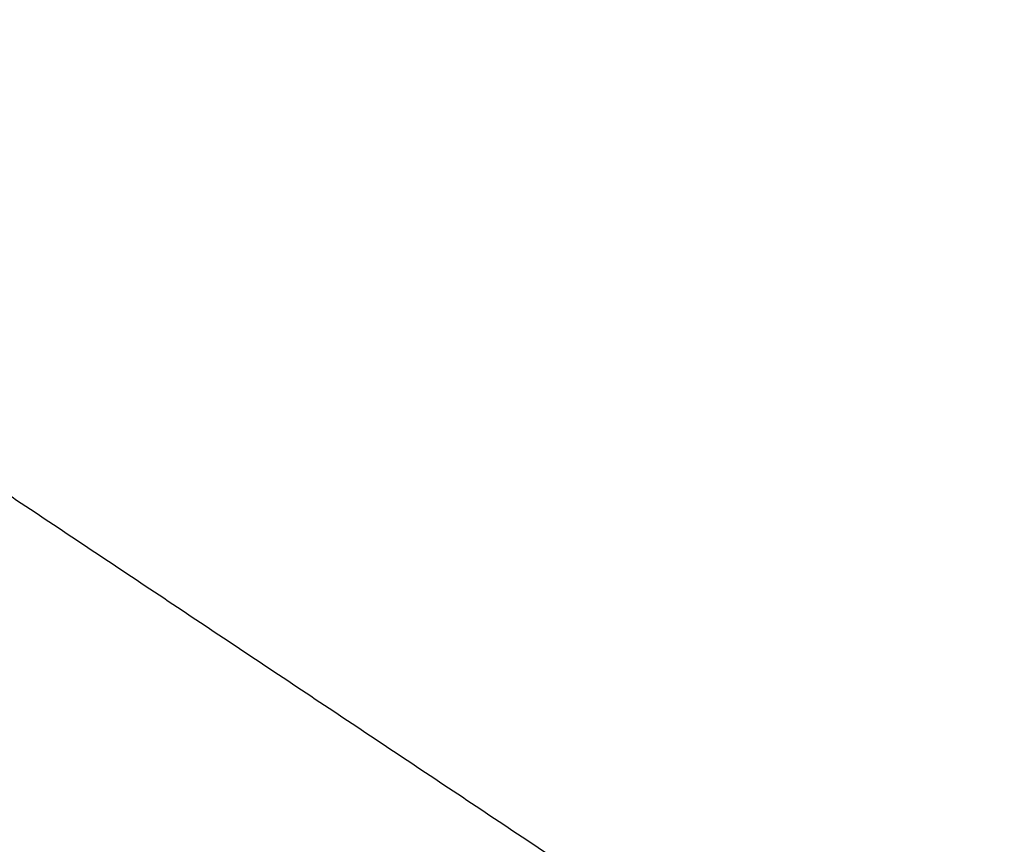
# Model space of a CAD drawing. Header units: millimetres. Extents: x 88174 to 90498, y -31828 to -30219.
# Tile 244 of 256: x 88548.297 to 88548.964, y -31438.368 to -31437.809. Entities that reach past the tile are written whole.
import ezdxf

# ---------------------------------------------------------------- set-up
doc = ezdxf.new("R2010")
doc.units = ezdxf.units.MM
doc.layers.add('Layer 01', color=7, linetype='Continuous', true_color=0x000000)

# ---------------------------------------------------------------- blocks, each defined once
blk = doc.blocks.new('Block 03 01')
at = {"layer": 'Layer 01'}
blk.add_open_spline([(16991.84122974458, -10386.91373854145, 276.4845421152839), (16992.17479446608, -10384.42065490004, 278.4210366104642), (16992.52923717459, -10381.83609185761, 280.4395087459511), (16992.79158008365, -10379.1551319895, 282.4573007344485), (16993.0133506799, -10376.8880940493, 284.163605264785), (16993.16954354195, -10374.55211591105, 285.869507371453), (16993.42028881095, -10369.3333960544, 289.3796060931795), (16993.51470053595, -10366.45018763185, 291.18415199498), (16993.6131885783, -10363.0891673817, 293.087102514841), (16993.71154376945, -10359.72759432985, 294.99036447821), (16993.8132864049, -10355.88694145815, 296.992538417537), (16993.9670032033, -10350.36799800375, 299.8672060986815), (16994.01845410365, -10348.56906989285, 300.803942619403), (16994.11167473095, -10345.2116251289, 302.5712685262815), (16994.1532926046, -10343.6521977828, 303.402198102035), (16994.19077349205, -10342.29172929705, 304.160391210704), (16994.22823660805, -10340.93122203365, 304.918620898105), (16994.2620794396, -10339.77048569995, 305.6039839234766), (16994.32088713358, -10337.79089589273, 306.7817894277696), (16994.34625852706, -10336.95955216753, 307.2809114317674), (16994.36687082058, -10336.21950838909, 307.6962832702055)], degree=3, knots=[191.6862894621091, 191.6862894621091, 191.6862894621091, 191.6862894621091, 200.820095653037, 200.820095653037, 200.820095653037, 208.543945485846, 208.543945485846, 216.267795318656, 216.267795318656, 216.267795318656, 223.991645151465, 223.991645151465, 227.853570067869, 227.853570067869, 231.715494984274, 231.715494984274, 231.715494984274, 235.577419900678, 235.577419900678, 239.2776757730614, 239.2776757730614, 239.2776757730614, 239.2776757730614], dxfattribs=at)
blk.add_open_spline([(16984.06194059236, -10379.80139323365, 280.4094746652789), (16984.18615739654, -10379.53476526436, 280.0052277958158), (16984.31037420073, -10379.26813729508, 279.6009809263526)], degree=2, dxfattribs=at)

msp = doc.modelspace()

# ---------------------------------------------------------------- block references
at = {"layer": 'Layer 01', "extrusion": (0.6170708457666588, -0.1798707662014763, 0.7660744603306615), "xscale": -0.9999999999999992, "rotation": 305.8921793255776}
msp.add_blockref('Block 03 01', (12963.55173436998, -78449.7425024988, 61312.94507439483), dxfattribs=at)

doc.saveas('drawing.dxf')
